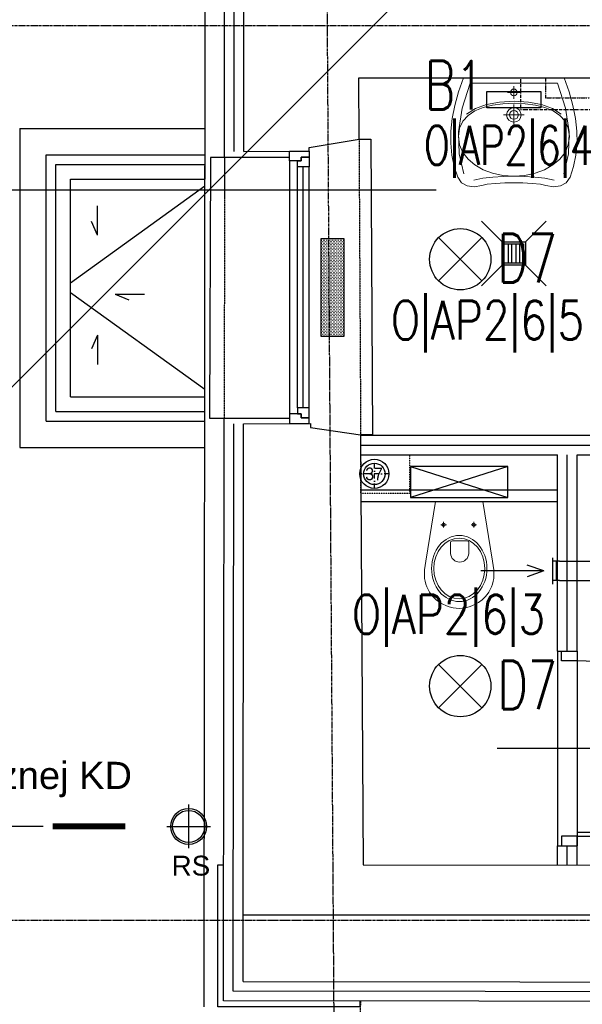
# Model space of a CAD drawing. Header units: inches. Extents: x -281236 to -70395, y 38777 to 102341.
# Tile 103 of 244: x -139684 to -139395, y 48483 to 48990. Entities that reach past the tile are written whole.
import ezdxf
from ezdxf.enums import TextEntityAlignment as Align

# ---------------------------------------------------------------- set-up
doc = ezdxf.new("R2010")
doc.units = ezdxf.units.IN
doc.header["$MEASUREMENT"] = 0
for name, pattern in [('00-inst$0$DASHDOT', [1, 0.5, -0.25, 0, -0.25]), ('CENTER', [2, 1.25, -0.25, 0.25, -0.25]), ('DASHDOT', [1, 0.5, -0.25, 0, -0.25]), ('DASHED2', [0.375, 0.25, -0.125]), ('DIVIDE', [31.75, 12.7, -6.35, 0, -6.35, 0, -6.35])]:
    doc.linetypes.add(name, pattern=pattern)
doc.layers.get('0').update_dxf_attribs({"color": 101})
for name, color, linetype in [('Cieniutko', 8, 'Continuous'), ('cokół_widok', 255, 'Continuous'), ('Drz-widok', 5, 'Continuous'), ('E-90', 6, 'Continuous'), ('E-OPIS-POM', 6, 'Continuous'), ('E35', 6, 'Continuous'), ('Ele-balustrada', 64, 'Continuous'), ('Ins-kan', 54, 'Continuous'), ('Ins-ppoz-opis', 240, 'Continuous'), ('Ins-went', 141, 'Continuous'), ('Ins-went-opis', 141, 'Continuous'), ('Ins-wod', 152, 'Continuous'), ('Ins-wod-opis', 155, 'Continuous'), ('Mkd-odpływy', 7, 'Continuous'), ('Mw-cr-rury', 160, 'DIVIDE'), ('Mw-wc-rury', 160, 'DASHDOT'), ('Okn---okna', 5, 'Continuous'), ('Os-osie glowne', 8, 'CENTER'), ('piony_K_nr', 240, 'Continuous'), ('Sc-cegla pelna', 32, 'Continuous'), ('Sc-gk', 120, 'Continuous'), ('Sc-gk-hatch', 8, 'Continuous'), ('Sc-izolacja term-obrys', 132, 'Continuous'), ('Sc-izolacja term-styropian', 151, 'STYROPIAN-KA'), ('Sc-kamien', 31, 'Continuous'), ('Sc-nad', 5, 'DASHED2'), ('Sc-nadproza kon', 5, 'DASHED2'), ('stelaż_wc', 64, 'Continuous'), ('studzienki_widok', 52, 'Continuous'), ('W-idok', 9, 'Continuous'), ('W-otwor-strop', 126, 'Continuous'), ('Wyp-grzejniki', 56, 'Continuous'), ('Wyp-sanitar', 131, 'Continuous')]:
    doc.layers.add(name, color=color, linetype=linetype)
doc.styles.add('KA wymiar', font='romans.shx', dxfattribs={"width": 0.6})
doc.styles.add('ROMANS', font='romans', dxfattribs={"width": 0.85})
doc.styles.add('TYTUL2', font='ARIAL.TTF')
doc.linetypes.add('BATTING', pattern='A,0.0001,-0.1,[134,ltypeshp.shx,S=0.1,R=0,X=-0.1,Y=0],-0.2,[134,ltypeshp.shx,S=0.1,R=180,X=0.1,Y=0],-0.1', length=0.4001)
doc.linetypes.add('STYROPIAN-KA', pattern='A,0.0001,-0.1,[135,ltypeshp.shx,S=0.1,R=0,X=-0.1,Y=0],0,[135,ltypeshp.shx,S=0.1,R=180,X=0.1,Y=0],-0.1', length=0.2001)
doc.linetypes.add('ZIGZAG', pattern='A,0.00254,-5.08,[131,ltypeshp.shx,S=5.08,R=0,X=-5.08,Y=0],-10.16,[131,ltypeshp.shx,S=5.08,R=180,X=5.08,Y=0],-5.08', length=20.32254)

# ---------------------------------------------------------------- blocks, each defined once
blk = doc.blocks.new('pow')
for p, q in [((0, 0.5229), (0, -0.5229)), ((-1.0753, 0), (1.7797, 0))]:
    blk.add_line(p, q)
at = {"style": 'KA wymiar', "width": 0.6}
for s, height, p in [('2', 0.18, (-0.1392, -0.2698)), ('m', 0.21, (-0.3332, -0.401))]:
    blk.add_text(s, height=height, dxfattribs=at).set_placement(p)
for tag, p in [('01', (-0.1311, 0.0844)), ('000.00', (-0.3636, -0.401))]:
    blk.add_attdef(tag, text='', height=0.3, dxfattribs=at).set_placement(p, align=Align.RIGHT)
for tag, p in [('POMIESZCZENIE', (0.0709, 0.0844)), ('POSADZKA', (0.0709, -0.401))]:
    blk.add_attdef(tag, p, '', height=0.3, dxfattribs=at)
blk = doc.blocks.new('_0630_UMYWALKA_NIEPEŁNOSPRAWNY')
at = {"lineweight": 0}
for points in [[(0, -54.01), (4.6, -54.04), (9.42, -54.29), (13.64, -54.72), (16.46, -55.28), (20.4, -56.01), (23.99, -55.58), (26.93, -53.97), (28.88, -51.12), (30.72, -45.51), (31.92, -39.69), (32.47, -33.64), (32.39, -27.38), (31.68, -20.89), (30.35, -14.17), (28.39, -7.2), (25.81, 0), (0, 0), (-25.81, 0), (-28.39, -7.2), (-30.35, -14.17), (-31.68, -20.89), (-32.39, -27.38), (-32.47, -33.64), (-31.92, -39.69), (-30.72, -45.51), (-28.88, -51.12), (-26.93, -53.97), (-23.99, -55.58), (-20.4, -56.01), (-16.46, -55.28), (-13.64, -54.72), (-9.42, -54.29), (-4.6, -54.04), (0, -54.01)], [(0, -5.72), (0.68, -5.86), (1.24, -6.24), (1.61, -6.8), (1.75, -7.48), (1.61, -8.16), (1.24, -8.71), (0.68, -9.09), (0, -9.23), (-0.68, -9.09), (-1.24, -8.71), (-1.61, -8.16), (-1.75, -7.48), (-1.61, -6.8), (-1.24, -6.24), (-0.68, -5.86), (0, -5.72)], [(0, -15.26), (1.46, -15.56), (2.65, -16.36), (3.46, -17.56), (3.75, -19.01), (3.46, -20.47), (2.65, -21.66), (1.46, -22.47), (0, -22.76), (-1.46, -22.47), (-2.65, -21.66), (-3.46, -20.47), (-3.75, -19.01), (-3.46, -17.56), (-2.65, -16.36), (-1.46, -15.56), (0, -15.26)], [(0, -16.71), (0.89, -16.89), (1.63, -17.39), (2.12, -18.12), (2.3, -19.01), (2.12, -19.91), (1.63, -20.64), (0.89, -21.13), (0, -21.31), (-0.89, -21.13), (-1.63, -20.64), (-2.12, -19.91), (-2.3, -19.01), (-2.12, -18.12), (-1.63, -17.39), (-0.89, -16.89), (0, -16.71)]]:
    blk.add_lwpolyline(points, close=True, dxfattribs=at)
for points in [[(25.67, -49.28), (28.14, -38.98), (28.45, -27.74), (26.59, -15.65), (22.51, -2.8), (0, -2.8), (-22.51, -2.8), (-26.59, -15.65), (-28.45, -27.74), (-28.14, -38.98), (-25.67, -49.28)], [(0, -10.73), (0, -4.22)], [(-3.25, -7.48), (3.25, -7.48)], [(-28.45, -30.14), (-27.86, -25.83), (-26.17, -22.22), (-23.51, -19.26), (-20, -16.92), (-15.76, -15.17), (-10.92, -13.96), (-5.6, -13.26), (0.07, -13.04), (5.74, -13.26), (11.05, -13.96), (15.89, -15.17), (20.13, -16.92), (23.64, -19.26), (26.3, -22.22), (27.99, -25.83), (28.58, -30.14)], [(-24.26, -18.74), (-19.75, -15.71), (-14.01, -13.63), (-7.31, -12.42), (0.07, -12.04), (7.44, -12.42), (14.14, -13.63), (19.88, -15.71), (24.39, -18.74)], [(0, -24.26), (0, -13.76)], [(5.34, -19.01), (-5.34, -19.01)], [(-28.45, -30.14), (-27.86, -34.42), (-26.18, -38.33), (-23.53, -41.81), (-20.04, -44.79), (-15.81, -47.22), (-10.99, -49.04), (-5.68, -50.17), (-0.02, -50.56), (5.66, -50.17), (10.98, -49.04), (15.83, -47.22), (20.09, -44.79), (23.61, -41.81), (26.29, -38.33), (27.99, -34.42), (28.58, -30.14)], [(20.64, -52.51), (15.94, -51.63), (10.86, -51.08), (5.51, -50.74), (0.02, -50.52), (-5.48, -50.74), (-10.83, -51.08), (-15.91, -51.63), (-20.61, -52.51)]]:
    blk.add_lwpolyline(points, dxfattribs=at)
at = {"lineweight": 0, "const_width": 0.282}
for points in [[(-0.13, -20.35), (-0.13, -20.35)], [(-0.07, -21.39), (-0.07, -21.39)]]:
    blk.add_lwpolyline(points, dxfattribs=at)
blk = doc.blocks.new('_dz1')
at = {"ltscale": 7}
for p, q in [((-7, 0), (-7, 90)), ((-5, 0), (-5, 90))]:
    blk.add_line(p, q, dxfattribs=at)
at = {"ltscale": 25}
for p, q in [((-50, 13), (-50, -41)), ((-95, 0), (-5, 0)), ((-5, 0), (0, 0)), ((-95, -8), (-100, -8)), ((-5, -8), (0, -8))]:
    blk.add_line(p, q, dxfattribs=at)
for points in [[(-100, -8), (-100, 0), (-95, 0), (-95, -8)], [(0, -8), (0, 0), (-5, 0), (-5, -8)]]:
    blk.add_lwpolyline(points, close=True, dxfattribs=at)
blk.add_arc((-5, 0), 90, 90, 180, dxfattribs=at)
blk = doc.blocks.new('rura_spustowa')
at = {"layer": 'Ins-wod', "linetype": 'Continuous'}
for p, q in [((0, -11.25), (0, 11.25)), ((-11.25, 0), (11.25, 0))]:
    blk.add_line(p, q, dxfattribs=at)
at = {"layer": 'Ins-wod', "linetype": 'Continuous', "ltscale": 25}
for radius in [9.25, 8.25]:
    blk.add_circle((0, 0), radius, dxfattribs=at)
blk = doc.blocks.new('ramiak140')
at = {"layer": 'Okn---okna'}
for p, q in [((-10, 135), (-10, 5)), ((-6, 8), (-6, 132)), ((-3, 8), (-3, 132)), ((0, 8), (0, 132))]:
    blk.add_line(p, q, dxfattribs=at)
for points in [[(-10, 135), (-10, 140), (0, 140), (0, 137), (-4, 137), (-4, 135)], [(-6, 132), (-6, 135), (-4, 135), (-4, 137), (0, 137), (0, 135), (0, 132)], [(-6, 8), (-6, 5), (-4, 5), (-4, 3), (0, 3), (0, 5), (0, 8)], [(-10, 5), (-10, 0), (0, 0), (0, 3), (-4, 3), (-4, 5)]]:
    blk.add_lwpolyline(points, close=True, dxfattribs=at)
blk = doc.blocks.new('_gslkflhklgj')
at = {"linetype": '00-inst$0$DASHDOT', "ltscale": 5}
for p, q in [((0, -7.5), (0, 7.5)), ((7.5, 0), (-7.5, 0))]:
    blk.add_line(p, q, dxfattribs=at)
for radius in [7.5, 5.5]:
    blk.add_circle((0, 0), radius)
blk = doc.blocks.new('_KOLO_WC_PODWIESZONE')
at = {"lineweight": 0}
for p, q in [((-12.21, 0), (-17.15, -30.7)), ((-12.21, 0), (12.21, 0)), ((12.21, 0), (17.15, -30.7)), ((-8.01, -11.98), (-9.42, -11.98)), ((-8.01, -11.98), (-8.01, -10.54)), ((-8.01, -11.98), (-6.53, -11.98)), ((-8.01, -11.98), (-8.01, -13.41)), ((7.49, -11.98), (6.08, -11.98)), ((7.49, -11.98), (7.49, -10.54)), ((7.49, -11.98), (8.97, -11.98)), ((7.49, -11.98), (7.49, -13.41)), ((-3.5, -20.21), (4, -20.21)), ((-4.44, -21.51), (-4.44, -26.77)), ((4.94, -21.51), (4.94, -26.77)), ((-17.15, -30.7), (-17.82, -35.14)), ((-17.82, -35.14), (-17.77, -39.69)), ((17.15, -30.7), (17.82, -35.14)), ((17.82, -35.14), (17.77, -39.69)), ((-17.77, -39.69), (-17.51, -41.08)), ((17.77, -39.69), (17.51, -41.08)), ((-17.51, -41.08), (-17.12, -42.53)), ((-17.12, -42.53), (-16.6, -43.93)), ((-16.6, -43.93), (-15.97, -45.29)), ((-15.97, -45.29), (-15.22, -46.59)), ((15.97, -45.29), (15.22, -46.59)), ((16.6, -43.93), (15.97, -45.29)), ((17.12, -42.53), (16.6, -43.93)), ((17.51, -41.08), (17.12, -42.53)), ((-15.22, -46.59), (-14.37, -47.83)), ((-14.37, -47.83), (-13.41, -48.99)), ((-13.41, -48.99), (-11.77, -50.6)), ((-11.77, -50.6), (-10, -51.94)), ((11.77, -50.6), (10, -51.94)), ((13.41, -48.99), (11.77, -50.6)), ((14.37, -47.83), (13.41, -48.99)), ((15.22, -46.59), (14.37, -47.83)), ((-10, -51.94), (-8.71, -52.72)), ((-8.71, -52.72), (-6.54, -53.77)), ((-6.54, -53.77), (-5.07, -54.25)), ((-5.07, -54.25), (-3.02, -54.72)), ((-3.02, -54.72), (-1.52, -54.92)), ((-1.52, -54.92), (0, -55)), ((1.52, -54.92), (0, -55)), ((3.02, -54.72), (1.52, -54.92)), ((5.07, -54.25), (3.02, -54.72)), ((6.54, -53.77), (5.07, -54.25)), ((8.71, -52.72), (6.54, -53.77)), ((10, -51.94), (8.71, -52.72))]:
    blk.add_line(p, q, dxfattribs=at)
for centre, radius, start, end in [((-3.24, -21.39), 1.2, 102.2339, 185.8899), ((3.75, -21.39), 1.2, 354.1101, 77.7661), ((0.25, -26.54), 4.7, 182.8022, 357.1978)]:
    blk.add_arc(centre, radius, start, end, dxfattribs=at)
for centre in [(-8.01, -11.98), (7.49, -11.98)]:
    blk.add_ellipse(centre, major_axis=(0.599, 0.599), ratio=1, start_param=5.497787, end_param=11.780972, dxfattribs=at)
for major_axis, ratio in [((0, -17), 0.838235), ((0, -15.54), 0.845174)]:
    blk.add_ellipse((0.05, -34.5), major_axis=major_axis, ratio=ratio, dxfattribs=at)
blk = doc.blocks.new('_ODWODNIENIE_KRATKA')
for p, q in [((-12, 0), (-22.61, 10.61)), ((0, 0), (10.61, 10.61)), ((-11, -2.99), (-1, -2.99)), ((-1, -4.99), (-11, -4.99)), ((-11, -6.99), (-1, -6.99)), ((-1, -8.99), (-11, -8.99)), ((-22.61, -22.6), (-12, -11.99)), ((10.61, -22.6), (0, -11.99))]:
    blk.add_line(p, q)
for points in [[(0, -11.99), (0, 0), (-12, 0), (-12, -11.99)], [(-1, -10.99), (-1, -1), (-11, -1), (-11, -10.99)]]:
    blk.add_lwpolyline(points, close=True)
blk = doc.blocks.new('st_mała')
at = {"layer": 'Ele-balustrada'}
for p, q in [((81.5, -13.5), (0, -13.5)), ((81.5, -150.5), (81.5, -13.5)), ((76.5, -18.5), (0, -18.5)), ((76.5, -145.5), (76.5, -18.5)), ((76.5, -145.5), (0, -145.5)), ((81.5, -150.5), (0, -150.5))]:
    blk.add_line(p, q, dxfattribs=at)
at = {"layer": 'studzienki_widok'}
for p, q in [((95, 0), (0, 0)), ((0, 0), (0, -26)), ((95, 0), (95, -164)), ((69, -26), (0, -26)), ((69, -138), (69, -26)), ((69, -138), (0, -138)), ((0, -164), (0, -138)), ((95, -164), (0, -164)), ((95, -164), (69, -164))]:
    blk.add_line(p, q, dxfattribs=at)
blk = doc.blocks.new('0630_STRZAŁKA')
at = {"ltscale": 0.5}
for points in [[(0, 0), (-3.03, -8.56)], [(0, 0), (0, -32.43)], [(0, 0), (3.03, -8.56)]]:
    blk.add_lwpolyline(points, dxfattribs=at)
blk = doc.blocks.new('_vxkdjhgkljhkgjhk')
for q in [(14, 6), (30.2, 0)]:
    blk.add_line((0, 0), q)

msp = doc.modelspace()

# ---------------------------------------------------------------- hatches: boundary and pattern name
at = {"layer": 'Wyp-grzejniki'}
h = msp.add_hatch(dxfattribs=at)
h.set_pattern_fill('DOTS', color=256, scale=0.5, style=0)
h.set_pattern_definition([(0, (-217022.31646, 86700.90215), (0.396875, 0.79375), [0, -0.79375])])
h.paths.add_polyline_path([(-139529.41, 48826.96), (-139517.41, 48826.96), (-139517.41, 48876.96), (-139529.41, 48876.96)])

# ---------------------------------------------------------------- linework, layer by layer
at = {"layer": 'Cieniutko', "linetype": 'Continuous'}
for p, q in [((-139588.88, 48903.97), (-139657.99, 48854.14)), ((-139588.99, 48799.39), (-139657.99, 48849.14))]:
    msp.add_line(p, q, dxfattribs=at)
at = {"layer": 'cokół_widok'}
msp.add_line((-139589.32, 48482.07), (-139587.47, 50245.35), dxfattribs=at)
at = {"layer": 'E35'}
for p, q in [((-139876.59, 48612.34), (-139238.83, 49250.1)), ((-139684.11, 48902.21), (-139470.07, 48902.21)), ((-139446.52, 48877.55), (-139468.8, 48855.28)), ((-139446.52, 48855.28), (-139468.8, 48877.55)), ((-139446.52, 48658.1), (-139468.8, 48635.82)), ((-139446.52, 48635.82), (-139468.8, 48658.1))]:
    msp.add_line(p, q, dxfattribs=at)
msp.add_lwpolyline([(-139443.97, 48944.37), (-139443.97, 48952.65), (-139416.28, 48952.65), (-139416.28, 48944.37)], close=True, dxfattribs=at)
for centre in [(-139457.66, 48866.42), (-139457.66, 48646.96)]:
    msp.add_circle(centre, 15.75, dxfattribs=at)
at = {"layer": 'Ins-ppoz-opis', "linetype": 'ZIGZAG', "ltscale": 0.025}
msp.add_lwpolyline([(-139147.85, 48529.26), (-139569.27, 48529.26)], dxfattribs=at)
at = {"layer": 'Ins-went'}
for p, q in [((-139410.16, 48699.43), (-139410.16, 48712.93)), ((-139406.66, 48711.18), (-139410.16, 48711.18)), ((-139408.16, 48711.18), (-139408.16, 48701.18)), ((-139408.16, 48701.18), (-139408.16, 48711.18)), ((-139406.66, 48711.18), (-139113.73, 48711.18)), ((-139406.66, 48701.18), (-139410.16, 48701.18)), ((-139406.66, 48701.18), (-139113.73, 48701.18))]:
    msp.add_line(p, q, dxfattribs=at)
at = {"layer": 'Ins-wod'}
msp.add_line((-139671.99, 48574.83), (-139719.22, 48574.83), dxfattribs=at)
at = {"layer": 'Mkd-odpływy', "const_width": 3}
msp.add_lwpolyline([(-139629.88, 48574.83), (-139667.23, 48574.83)], dxfattribs=at)
at = {"layer": 'Mw-cr-rury', "ltscale": 0.03}
for p, q in [((-139413.8, 48959.69), (-139413.8, 48949.4)), ((-139413.8, 48949.4), (-139336.07, 48949.4))]:
    msp.add_line(p, q, dxfattribs=at)
at = {"layer": 'Mw-wc-rury'}
for p, q in [((-139426.69, 48959.79), (-139426.69, 48943.51)), ((-139426.69, 48943.51), (-139344.55, 48943.51))]:
    msp.add_line(p, q, dxfattribs=at)
at = {"layer": 'Os-osie glowne'}
msp.add_line((-139518.63, 47893.27), (-139545.97, 51985.69), dxfattribs=at)
for points in [[(-143318.47, 48986.7), (-138010.88, 48986.7)], [(-143318.47, 48526.7), (-138010.88, 48526.7)]]:
    msp.add_lwpolyline(points, dxfattribs=at)
at = {"layer": 'Sc-cegla pelna'}
for p, q in [((-139509.89, 48959.69), (-139206.81, 48959.69)), ((-139509.72, 48928.1), (-139509.89, 48959.69))]:
    msp.add_line(p, q, dxfattribs=at)
for points in [[(-139568.86, 48921.78), (-139568.7, 49079.78)], [(-139568.86, 48921.78), (-139535.41, 48921.96), (-139535.42, 48923.96), (-139509.72, 48928.1)], [(-139569.31, 48495.06), (-139569.01, 48781.78)], [(-139569.01, 48781.78), (-139534.63, 48781.97), (-139534.62, 48779.97), (-139508.88, 48776.1)], [(-139508.88, 48776.1), (-139507.66, 48554.99), (-139204.65, 48554.67)], [(-139569.31, 48495.06), (-139142.73, 48494.61)]]:
    msp.add_lwpolyline(points, dxfattribs=at)
at = {"layer": 'Sc-gk'}
for p, q in [((-139508.88, 48775.93), (-139384.79, 48775.93)), ((-139508.82, 48765.93), (-139407.66, 48765.93)), ((-139407.66, 48664.89), (-139407.66, 48765.93)), ((-139397.66, 48664.89), (-139397.66, 48765.93)), ((-139397.66, 48765.93), (-139384.79, 48765.93)), ((-139508.82, 48747.93), (-139407.66, 48747.93)), ((-139508.82, 48741.93), (-139407.66, 48741.93)), ((-139407.66, 48664.89), (-139397.66, 48664.89)), ((-139407.66, 48554.89), (-139407.66, 48564.89)), ((-139407.66, 48564.89), (-139397.66, 48564.89)), ((-139397.66, 48554.88), (-139397.66, 48564.89))]:
    msp.add_line(p, q, dxfattribs=at)
at = {"layer": 'Sc-gk-hatch', "linetype": 'BATTING', "ltscale": 0.22}
for p, q in [((-139508.88, 48770.93), (-139384.79, 48770.93)), ((-139402.66, 48664.89), (-139402.66, 48765.93)), ((-139402.66, 48554.88), (-139402.66, 48564.89))]:
    msp.add_line(p, q, dxfattribs=at)
at = {"layer": 'Sc-izolacja term-obrys'}
msp.add_line((-139545.41, 48918.79), (-139578.86, 48918.8), dxfattribs=at)
for points in [[(-139578.86, 48918.79), (-139578.69, 49082.73), (-139546.75, 49082.9)], [(-139185.68, 48484.65), (-139579.32, 48485.07), (-139579, 48784.79), (-139545.41, 48784.75)]]:
    msp.add_lwpolyline(points, dxfattribs=at)
at = {"layer": 'Sc-izolacja term-styropian', "linetype": 'BATTING', "ltscale": 0.25}
for points in [[(-139573.86, 48921.79), (-139573.7, 49079.79)], [(-139185.68, 48489.65), (-139574.32, 48490.06), (-139574.01, 48781.78)]]:
    msp.add_lwpolyline(points, dxfattribs=at)
at = {"layer": 'Sc-kamien'}
msp.add_lwpolyline([(-139509.32, 48485), (-139509.32, 48482), (-139582.32, 48482.07), (-139582.25, 48555.07), (-139579.25, 48555.07)], dxfattribs=at)
at = {"layer": 'Sc-nad'}
msp.add_line((-139407.6, 48564.89), (-139407.6, 48664.89), dxfattribs=at)
at = {"layer": 'Sc-nadproza kon', "linetype": 'DASHDOT', "ltscale": 0.5}
for p, q in [((-139509.72, 48928.1), (-139508.88, 48776.1)), ((-139578.86, 48918.79), (-139579, 48784.79)), ((-139509, 48484.99), (-139514.48, 48199.99))]:
    msp.add_line(p, q, dxfattribs=at)
at = {"layer": 'stelaż_wc', "ltscale": 5}
for p, q in [((-139483.24, 48759.93), (-139433.24, 48743.93)), ((-139433.24, 48759.93), (-139483.24, 48743.93))]:
    msp.add_line(p, q, dxfattribs=at)
msp.add_lwpolyline([(-139483.24, 48743.93), (-139433.24, 48743.93), (-139433.24, 48759.93), (-139483.24, 48759.93)], close=True, dxfattribs=at)
at = {"layer": 'W-idok'}
for p, q in [((-139509.71, 48928.1), (-139503.71, 48928.14)), ((-139503.71, 48928.14), (-139502.87, 48776.14)), ((-139502.87, 48776.14), (-139508.88, 48776.1))]:
    msp.add_line(p, q, dxfattribs=at)
for points in [[(-139578.57, 48918.79), (-139586.09, 48918.81), (-139586.5, 48784.81)], [(-139586.5, 48784.81), (-139579, 48784.79)]]:
    msp.add_lwpolyline(points, dxfattribs=at)
at = {"layer": 'W-otwor-strop', "linetype": 'DASHED2', "ltscale": 0.3}
msp.add_lwpolyline([(-139508.82, 48745.93), (-139508.82, 48765.93), (-139483.82, 48765.93), (-139483.82, 48745.93)], close=True, dxfattribs=at)
at = {"layer": 'Wyp-grzejniki'}
msp.add_lwpolyline([(-139517.41, 48876.96), (-139529.41, 48876.96), (-139529.41, 48826.96), (-139517.41, 48826.96)], close=True, dxfattribs=at)

# ---------------------------------------------------------------- block references
at = {"xscale": -1}
msp.add_blockref('st_mała', (-139588.99, 48933.64), dxfattribs=at)
at = {"layer": 'Cieniutko', "linetype": 'Continuous', "yscale": 0.5, "zscale": 0.5}
for p, xscale, rotation in [((-139644.18, 48878.87), 0.5, 90), ((-139635.02, 48848.51), -0.5, 180), ((-139644.18, 48827.35), -0.5, 90)]:
    msp.add_blockref('_vxkdjhgkljhkgjhk', p, dxfattribs=dict(at, xscale=xscale, rotation=rotation))
at = {"layer": 'Drz-widok', "rotation": 270}
msp.add_blockref('_dz1', (-139397.66, 48564.89), dxfattribs=at)
at = {"layer": 'E-OPIS-POM', "xscale": 54, "yscale": 54, "zscale": 54}
msp.add_blockref('pow', (-139780.22, 48902.21), dxfattribs=at).add_auto_attribs({'000.00': '11,04', '01': '44/1', 'POMIESZCZENIE': 'TOALETA', 'POSADZKA': 'gres P25'})
at = {"layer": 'Ins-kan', "xscale": -1, "rotation": 90}
msp.add_blockref('_ODWODNIENIE_KRATKA', (-139436.12, 48863.35), dxfattribs=at)
at = {"layer": 'Ins-kan'}
msp.add_blockref('_gslkflhklgj', (-139501.83, 48756.09), dxfattribs=at)
at = {"layer": 'Ins-went-opis', "xscale": -1, "rotation": 270}
msp.add_blockref('0630_STRZAŁKA', (-139414.66, 48706.18), dxfattribs=at)
at = {"layer": 'Ins-wod'}
msp.add_blockref('rura_spustowa', (-139597.27, 48574.83), dxfattribs=at)
at = {"layer": 'Okn---okna'}
msp.add_blockref('ramiak140', (-139535.41, 48781.96), dxfattribs=at)
at = {"layer": 'Wyp-sanitar'}
for name, p in [('_0630_UMYWALKA_NIEPEŁNOSPRAWNY', (-139430.13, 48959.69)), ('_KOLO_WC_PODWIESZONE', (-139458.24, 48741.93))]:
    msp.add_blockref(name, p, dxfattribs=at)

# ---------------------------------------------------------------- texts
at = {"layer": 'E-90', "style": 'ROMANS'}
for s, width, p in [('O|AP2|6|4', 0.7, (-139432.79, 48923.59)), ('O|AP2|6|5', 0.8, (-139443.63, 48833.7)), ('O|AP2|6|3', 0.8, (-139463.73, 48682.47))]:
    msp.add_text(s, height=20, rotation=0, dxfattribs=dict(at, width=width)).set_placement(p, align=Align.MIDDLE)
at = {"layer": 'E35', "style": 'ROMANS', "width": 0.7}
for s, p in [('B1', (-139460.62, 48955.94)), ('D7', (-139423.29, 48866.98)), ('D7', (-139423.29, 48647.53))]:
    msp.add_text(s, height=25, dxfattribs=at).set_placement(p, align=Align.MIDDLE)
at = {"layer": 'Ins-wod', "style": 'TYTUL2'}
msp.add_text('do sieci zewnętrznej KD', height=14, dxfattribs=at).set_placement((-139835.09, 48594.04, 0))
at = {"layer": 'Ins-wod-opis', "style": 'TYTUL2'}
msp.add_text('RS', height=10.212, dxfattribs=at).set_placement((-139596.12, 48554.65), align=Align.MIDDLE)
at = {"layer": 'piony_K_nr', "style": 'TYTUL2', "width": 0.9}
msp.add_text('37', height=6.5, dxfattribs=at).set_placement((-139506.52, 48752.85, -76.7))

doc.saveas('drawing.dxf')
